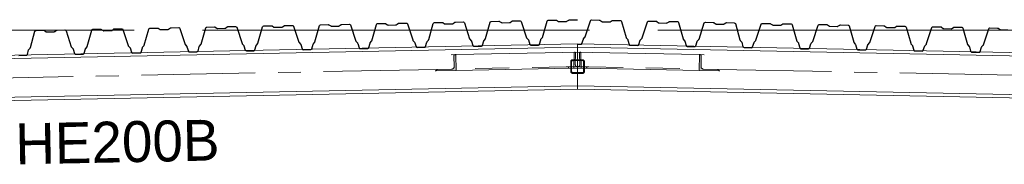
# Model space of a CAD drawing. Header units: millimetres. Extents: x 4517 to 474157, y -4632 to 9900.
# Tile 15 of 114: x 145332 to 149657, y 2810 to 3446. Entities that reach past the tile are written whole.
import ezdxf

# ---------------------------------------------------------------- set-up
doc = ezdxf.new("R2010")
doc.units = ezdxf.units.MM
for name, pattern in [('WSP_hartlijn', [800, 500, -100, 100, -100]), ('WSP_hhidden', [250, 150, -100]), ('WSP_stramienlijn', [2000, 1700, -150, 0, -150])]:
    doc.linetypes.add(name, pattern=pattern)
for name, color, linetype, lineweight in [('00_algemeen - hartlijn', 7, 'WSP_hartlijn', 13), ('07_stramien - levels', 7, 'Continuous', 13), ('23_vloeren -cut-', 3, 'Continuous', 25), ('28_hoofddraagconstructies - kolommen en liggers', 1, 'Continuous', 13), ('28_hoofddraagconstructies - kolommen en liggers - staal', 1, 'Continuous', 13), ('28_hoofddraagconstructies - kolommen en liggers - staal -cut-', 2, 'Continuous', 13), ('28_hoofddraagconstructies - tags', 7, 'Continuous', 18)]:
    doc.layers.add(name, color=color, linetype=linetype, lineweight=lineweight)
doc.styles.add('Revittext_1', font='txt', dxfattribs={"height": 180})

# ---------------------------------------------------------------- blocks, each defined once
blk = doc.blocks.new('28_WSP_SF_staal - RHS v18-0 - SHSC 60x60x4 - S275-1328984-as C')
at = {"layer": '28_hoofddraagconstructies - kolommen en liggers', "linetype": 'WSP_hhidden'}
h = blk.add_hatch(color=256, dxfattribs=at)
h.paths.add_polyline_path([(44622, 3209.9), (44627.7, 3212.3), (44630, 3219), (44630, 3261.9), (44627.7, 3267.6), (44622, 3269.9), (44578, 3269.9), (44572.3, 3267.6), (44570, 3261.9), (44570, 3217.9), (44572.3, 3212.3), (44578, 3209.9)])
h.paths.add_polyline_path([(44622, 3213.9), (44578, 3213.9), (44575.2, 3215.1), (44574, 3219), (44574, 3261.9), (44575.2, 3264.8), (44578, 3265.9), (44622, 3265.9), (44624.8, 3264.8), (44626, 3261.9), (44626, 3217.9), (44624.8, 3215.1)])
at = {"layer": '28_hoofddraagconstructies - kolommen en liggers - staal -cut-'}
for p, q in [((44570, 3261.9), (44570, 3217.9)), ((44574, 3217.9), (44574, 3261.9)), ((44622, 3269.9), (44578, 3269.9)), ((44578, 3265.9), (44622, 3265.9)), ((44626, 3261.9), (44626, 3217.9)), ((44630, 3217.9), (44630, 3261.9)), ((44622, 3213.9), (44578, 3213.9)), ((44578, 3209.9), (44622, 3209.9))]:
    blk.add_line(p, q, dxfattribs=at)
for centre, radius, start, end in [((44578, 3261.9), 8, 90, 180), ((44578, 3261.9), 4, 90, 180), ((44622, 3261.9), 8, 0, 90), ((44622, 3261.9), 4, 0, 90), ((44578, 3217.9), 8, 180, 270), ((44578, 3217.9), 4, 180, 270), ((44622, 3217.9), 8, 270, 360), ((44622, 3217.9), 4, 270, 0)]:
    blk.add_arc(centre, radius, start, end, dxfattribs=at)
blk = doc.blocks.new('28_WSP_SF_staal - HE v21-0 - HE200B-1328603-as C')
at = {"layer": '00_algemeen - hartlijn'}
for p, q in [((44600, 3239.9), (44626, 3239.4)), ((44630, 3239.3), (44649.9, 3238.9)), ((45215.8, 3227.6), (48170, 3168.6)), ((48174, 3168.6), (48226, 3167.5)), ((48230, 3167.4), (50144.9, 3129.2))]:
    blk.add_line(p, q, dxfattribs=at)
at = {"layer": '28_hoofddraagconstructies - kolommen en liggers', "linetype": 'WSP_hhidden'}
for p, q in [((44626, 3239.4), (44630, 3239.3)), ((44649.9, 3238.9), (45153, 3228.9)), ((48170, 3168.6), (48174, 3168.6)), ((48226, 3167.5), (48230, 3167.4)), ((50201.2, 3128.1), (50470.4, 3122.7))]:
    blk.add_line(p, q, dxfattribs=at)
blk = doc.blocks.new('28_WSP_SF_staal - HE v21-0 - HE200B-1335506-as C')
at = {"layer": '00_algemeen - hartlijn'}
for p, q in [((43984.2, 3227.6), (41114.7, 3170.3)), ((44570, 3239.3), (44550.1, 3238.9)), ((44600, 3239.9), (44574, 3239.4))]:
    blk.add_line(p, q, dxfattribs=at)
at = {"layer": '28_hoofddraagconstructies - kolommen en liggers', "linetype": 'WSP_hhidden'}
for p, q in [((44550.1, 3238.9), (44047, 3228.9)), ((44574, 3239.4), (44570, 3239.3))]:
    blk.add_line(p, q, dxfattribs=at)
blk = doc.blocks.new('28_WSP_SF_staal - RHS v18-0 - SHSC 60x60x4 - S275-V36-as C')
at = {"layer": '28_hoofddraagconstructies - kolommen en liggers', "linetype": 'WSP_hhidden'}
for centre, radius, start, end in [((44578, 3261.9), 8, 91.3767, 178.6233), ((44578, 3261.9), 4, 92.7534, 177.2466), ((44622, 3261.9), 8, 1.3767, 88.6233), ((44622, 3261.9), 4, 2.7534, 87.2466), ((44578, 3217.9), 8, 181.3767, 268.6233), ((44578, 3217.9), 4, 182.7534, 267.2466), ((44622, 3217.9), 8, 271.3767, 358.6233), ((44622, 3217.9), 4, 272.7534, 357.2466)]:
    blk.add_arc(centre, radius, start, end, dxfattribs=at)
blk = doc.blocks.new('28_WSP_SF_staal - HFL v21-0 - Lequ 70x70x7-1325708-as C')
at = {"layer": '28_hoofddraagconstructies - kolommen en liggers', "linetype": 'WSP_hhidden'}
blk.add_hatch(color=256, dxfattribs=at).paths.add_polyline_path([(45220.7, 3220.5), (45220.8, 3223), (45215.3, 3227.6), (45148.7, 3229.9), (45144.9, 3232.4), (45142.8, 3236.1), (45142.5, 3238.1), (45143.5, 3287.6), (45138, 3292.2), (45134.9, 3292.3), (45133.5, 3222.3), (45200.5, 3220.9)])
for p, q in [((44584.1, 3233.2), (44585.5, 3303.2)), ((44584.1, 3233.2), (44599.3, 3232.9)), ((44626, 3232.4), (44630, 3232.3))]:
    blk.add_line(p, q, dxfattribs=at)
at = {"layer": '28_hoofddraagconstructies - kolommen en liggers - staal'}
for p, q in [((44585.5, 3303.2), (45134.9, 3292.3)), ((44600, 3232.9), (44626, 3232.4)), ((44630, 3232.3), (45133.5, 3222.3))]:
    blk.add_line(p, q, dxfattribs=at)
at = {"layer": '28_hoofddraagconstructies - kolommen en liggers - staal -cut-'}
for p, q in [((45134.9, 3292.3), (45133.5, 3222.3)), ((45138, 3292.2), (45134.9, 3292.3)), ((45142.5, 3238.1), (45143.5, 3287.6)), ((45133.5, 3222.3), (45220.7, 3220.5)), ((45215.3, 3227.6), (45153.6, 3228.9)), ((45220.7, 3220.5), (45220.8, 3223))]:
    blk.add_line(p, q, dxfattribs=at)
at = {"layer": '28_hoofddraagconstructies - kolommen en liggers - staal -cut-', "flags": 128}
for points in [[(45143.5, 3287.6), (45143.4, 3288.6), (45143, 3289.5), (45142.4, 3290.4), (45141.5, 3291.1), (45140.4, 3291.7), (45139.3, 3292.1), (45138, 3292.2)], [(45153.6, 3228.9), (45151.1, 3229.1), (45148.7, 3229.9), (45146.6, 3231), (45144.9, 3232.4), (45143.6, 3234.2), (45142.8, 3236.1), (45142.5, 3238.1)], [(45220.8, 3223), (45220.7, 3224), (45220.3, 3225), (45219.6, 3225.9), (45218.8, 3226.6), (45217.7, 3227.1), (45216.5, 3227.5), (45215.3, 3227.6)]]:
    blk.add_lwpolyline(points, dxfattribs=at)
blk = doc.blocks.new('28_WSP_SF_staal - HFL v21-0 - Lequ 70x70x7-1325709-as C')
at = {"layer": '28_hoofddraagconstructies - kolommen en liggers', "linetype": 'WSP_hhidden'}
for p, q in [((44590, 3249.1), (44591, 3298.6)), ((45155.6, 3291.8), (45138.6, 3292.2)), ((44598.8, 3240), (44597, 3240)), ((44640.1, 3232.1), (44640.1, 3234.6)), ((45225.2, 3220.4), (45220.8, 3220.5))]:
    blk.add_line(p, q, dxfattribs=at)
for centre, major_axis, start_param, end_param in [((44587.4, 3298.7), (0.09, 4.5), 4.712389, 6.232608), ((44597.2, 3249), (0.18, 9), 1.570796, 3.141593), ((44636.5, 3234.7), (0.09, 4.5), 4.712389, 6.198483)]:
    blk.add_ellipse(centre, major_axis=major_axis, ratio=0.799943, start_param=start_param, end_param=end_param, dxfattribs=at)
blk = doc.blocks.new('28_WSP_SF_staal - HFL v21-0 - Lequ 70x70x7-1325704-as C')
at = {"layer": '28_hoofddraagconstructies - kolommen en liggers', "linetype": 'WSP_hhidden'}
blk.add_hatch(color=256, dxfattribs=at).paths.add_polyline_path([(43979.3, 3220.5), (44066.5, 3222.3), (44065.1, 3292.3), (44062, 3292.2), (44056.5, 3287.6), (44056.4, 3234.2), (44053.4, 3231), (44048.9, 3229.1), (44046.4, 3228.9), (43984.7, 3227.6), (43979.2, 3223)])
for p, q in [((44614.5, 3303.2), (44615.9, 3233.2)), ((44570, 3232.3), (44574, 3232.4)), ((44600.7, 3232.9), (44615.9, 3233.2))]:
    blk.add_line(p, q, dxfattribs=at)
at = {"layer": '28_hoofddraagconstructies - kolommen en liggers - staal'}
for p, q in [((44065.1, 3292.3), (44614.5, 3303.2)), ((44066.5, 3222.3), (44570, 3232.3)), ((44574, 3232.4), (44600, 3232.9))]:
    blk.add_line(p, q, dxfattribs=at)
at = {"layer": '28_hoofddraagconstructies - kolommen en liggers - staal -cut-'}
for p, q in [((44056.5, 3287.6), (44057.5, 3238.1)), ((44065.1, 3292.3), (44062, 3292.2)), ((44066.5, 3222.3), (44065.1, 3292.3)), ((43979.2, 3223), (43979.3, 3220.5)), ((43979.3, 3220.5), (44066.5, 3222.3)), ((44046.4, 3228.9), (43984.7, 3227.6))]:
    blk.add_line(p, q, dxfattribs=at)
at = {"layer": '28_hoofddraagconstructies - kolommen en liggers - staal -cut-', "flags": 128}
for points in [[(44062, 3292.2), (44060.7, 3292.1), (44059.6, 3291.7), (44058.5, 3291.1), (44057.6, 3290.4), (44057, 3289.5), (44056.6, 3288.6), (44056.5, 3287.6)], [(43984.7, 3227.6), (43983.5, 3227.5), (43982.3, 3227.1), (43981.2, 3226.6), (43980.4, 3225.9), (43979.7, 3225), (43979.3, 3224), (43979.2, 3223)], [(44057.5, 3238.1), (44057.2, 3236.1), (44056.4, 3234.2), (44055.1, 3232.4), (44053.4, 3231), (44051.3, 3229.9), (44048.9, 3229.1), (44046.4, 3228.9)]]:
    blk.add_lwpolyline(points, dxfattribs=at)
blk = doc.blocks.new('28_WSP_SF_staal - HFL v21-0 - Lequ 70x70x7-1325705-as C')
at = {"layer": '28_hoofddraagconstructies - kolommen en liggers', "linetype": 'WSP_hhidden'}
for p, q in [((44061.4, 3292.2), (44044.4, 3291.8)), ((44609, 3298.6), (44610, 3249.1)), ((43979.2, 3220.5), (43974.8, 3220.4)), ((44559.9, 3234.6), (44559.9, 3232.1)), ((44603, 3240), (44601.2, 3240))]:
    blk.add_line(p, q, dxfattribs=at)
for centre, major_axis, start_param, end_param in [((44612.6, 3298.7), (-0.09, 4.5), 0.050578, 1.570796), ((44602.8, 3249), (-0.18, 9), 3.141593, 4.712389), ((44563.5, 3234.7), (-0.09, 4.5), 0.084702, 1.570796)]:
    blk.add_ellipse(centre, major_axis=major_axis, ratio=0.799943, start_param=start_param, end_param=end_param, dxfattribs=at)

msp = doc.modelspace()

# ---------------------------------------------------------------- linework, layer by layer
at = {"layer": '07_stramien - levels', "linetype": 'WSP_stramienlijn'}
msp.add_line((106132.2, 3400), (158398.7, 3400), dxfattribs=at)
at = {"layer": '23_vloeren -cut-'}
for p, q in [((146398.7, 3414.9), (146400.5, 3417.5)), ((146400.5, 3417.5), (146403.5, 3418.6)), ((146403.5, 3418.6), (146437.3, 3419.2)), ((146437.3, 3419.2), (146438.7, 3419.1)), ((146438.7, 3419.1), (146440.1, 3418.5)), ((146440.1, 3418.5), (146448.1, 3413.3)), ((146485.7, 3414.1), (146493.6, 3419.5)), ((146493.6, 3419.5), (146494.9, 3420.2)), ((146494.9, 3420.2), (146496.4, 3420.4)), ((146496.4, 3420.4), (146530.2, 3421.1)), ((146530.2, 3421.1), (146533.2, 3420.2)), ((146533.2, 3420.2), (146535, 3417.7)), ((146535, 3417.7), (146558.3, 3346.9)), ((146628.3, 3348.3), (146648.7, 3419.9)), ((146648.7, 3419.9), (146650.4, 3422.5)), ((146650.4, 3422.5), (146653.4, 3423.6)), ((146653.4, 3423.6), (146687.2, 3424.2)), ((146687.2, 3424.2), (146688.7, 3424.1)), ((146688.7, 3424.1), (146690, 3423.5)), ((146690, 3423.5), (146698.1, 3418.3)), ((146698.1, 3418.3), (146699.4, 3417.7)), ((146699.4, 3417.7), (146700.9, 3417.5)), ((146700.9, 3417.5), (146732.9, 3418.2)), ((146732.9, 3418.2), (146734.4, 3418.4)), ((146734.4, 3418.4), (146735.7, 3419.1)), ((146735.7, 3419.1), (146743.5, 3424.5)), ((146743.5, 3424.5), (146744.9, 3425.2)), ((146744.9, 3425.2), (146746.3, 3425.4)), ((146746.3, 3425.4), (146780.1, 3426.1)), ((146780.1, 3426.1), (146783.1, 3425.2)), ((146783.1, 3425.2), (146785, 3422.7)), ((146785, 3422.7), (146808.2, 3351.9)), ((146878.3, 3353.3), (146898.6, 3424.9)), ((146898.6, 3424.9), (146900.4, 3427.5)), ((146900.4, 3427.5), (146903.4, 3428.6)), ((146903.4, 3428.6), (146937.2, 3429.2)), ((146937.2, 3429.2), (146938.6, 3429)), ((146938.6, 3429), (146940, 3428.5)), ((146940, 3428.5), (146948, 3423.3)), ((146948, 3423.3), (146949.4, 3422.7)), ((146949.4, 3422.7), (146950.8, 3422.5)), ((146950.8, 3422.5), (146982.9, 3423.2)), ((146982.9, 3423.2), (146984.3, 3423.4)), ((146984.3, 3423.4), (146985.6, 3424.1)), ((146985.6, 3424.1), (146993.5, 3429.5)), ((146993.5, 3429.5), (146994.8, 3430.2)), ((146994.8, 3430.2), (146996.3, 3430.4)), ((146996.3, 3430.4), (147030.1, 3431.1)), ((147030.1, 3431.1), (147033.1, 3430.2)), ((147033.1, 3430.2), (147034.9, 3427.7)), ((147034.9, 3427.7), (147058.2, 3356.9)), ((147128.2, 3358.3), (147148.6, 3429.9)), ((147148.6, 3429.9), (147150.3, 3432.5)), ((147150.3, 3432.5), (147153.3, 3433.6)), ((147153.3, 3433.6), (147187.1, 3434.2)), ((147187.1, 3434.2), (147188.6, 3434)), ((147188.6, 3434), (147189.9, 3433.5)), ((147189.9, 3433.5), (147198, 3428.3)), ((147198, 3428.3), (147199.3, 3427.7)), ((147199.3, 3427.7), (147200.8, 3427.5)), ((147200.8, 3427.5), (147232.8, 3428.2)), ((147232.8, 3428.2), (147234.3, 3428.4)), ((147234.3, 3428.4), (147235.6, 3429.1)), ((147235.6, 3429.1), (147243.4, 3434.5)), ((147243.4, 3434.5), (147244.8, 3435.2)), ((147244.8, 3435.2), (147246.2, 3435.4)), ((147246.2, 3435.4), (147280, 3436.1)), ((147280, 3436.1), (147283, 3435.2)), ((147283, 3435.2), (147284.9, 3432.7)), ((147284.9, 3432.7), (147308.1, 3361.9)), ((147378.2, 3363.3), (147398.5, 3434.9)), ((147398.5, 3434.9), (147400.3, 3437.5)), ((147400.3, 3437.5), (147403.3, 3438.6)), ((147403.3, 3438.6), (147437.1, 3439.2)), ((147437.1, 3439.2), (147438.5, 3439)), ((147438.5, 3439), (147439.9, 3438.4)), ((147439.9, 3438.4), (147447.9, 3433.3)), ((147447.9, 3433.3), (147449.3, 3432.7)), ((147449.3, 3432.7), (147450.7, 3432.5)), ((147450.7, 3432.5), (147482.8, 3433.2)), ((147482.8, 3433.2), (147484.2, 3433.4)), ((147484.2, 3433.4), (147485.5, 3434.1)), ((147485.5, 3434.1), (147493.4, 3439.5)), ((147493.4, 3439.5), (147494.7, 3440.2)), ((147494.7, 3440.2), (147496.2, 3440.4)), ((147496.2, 3440.4), (147530, 3441.1)), ((147530, 3441.1), (147533, 3440.2)), ((147533, 3440.2), (147534.8, 3437.7)), ((147534.8, 3437.7), (147558.1, 3366.9)), ((147628.1, 3368.3), (147648.5, 3439.9)), ((147648.5, 3439.9), (147650.2, 3442.5)), ((147650.2, 3442.5), (147653.2, 3443.6)), ((147653.2, 3443.6), (147687, 3444.2)), ((147687, 3444.2), (147688.5, 3444)), ((147688.5, 3444), (147689.8, 3443.4)), ((147689.8, 3443.4), (147697.9, 3438.3)), ((147697.9, 3438.3), (147699.2, 3437.7)), ((147699.2, 3437.7), (147700.7, 3437.5)), ((147700.7, 3437.5), (147732.7, 3438.2)), ((147732.7, 3438.2), (147734.2, 3438.4)), ((147734.2, 3438.4), (147735.5, 3439.1)), ((147735.5, 3439.1), (147743.4, 3444.5)), ((147743.4, 3444.5), (147744.7, 3445.2)), ((147744.7, 3445.2), (147746.1, 3445.4)), ((147746.1, 3445.4), (147779.9, 3446.1)), ((147779.9, 3446.1), (147782.3, 3445.4)), ((147815.8, 3370.7), (147839.1, 3441.5)), ((147839.1, 3441.5), (147840.9, 3444)), ((147840.9, 3444), (147843.9, 3444.9)), ((147843.9, 3444.9), (147877.7, 3444.2)), ((147877.7, 3444.2), (147879.2, 3444)), ((147879.2, 3444), (147880.5, 3443.3)), ((147880.5, 3443.3), (147888.4, 3437.9)), ((147888.4, 3437.9), (147889.7, 3437.2)), ((147889.7, 3437.2), (147891.1, 3437)), ((147891.1, 3437), (147923.2, 3436.3)), ((147923.2, 3436.3), (147924.6, 3436.5)), ((147924.6, 3436.5), (147925.9, 3437.1)), ((147925.9, 3437.1), (147934, 3442.3)), ((147934, 3442.3), (147935.4, 3442.9)), ((147935.4, 3442.9), (147936.8, 3443)), ((147936.8, 3443), (147970.6, 3442.4)), ((147970.6, 3442.4), (147973.6, 3441.3)), ((147973.6, 3441.3), (147975.4, 3438.7)), ((147975.4, 3438.7), (147995.7, 3367.1)), ((148065.8, 3365.7), (148089, 3436.5)), ((148089, 3436.5), (148090.9, 3439)), ((148090.9, 3439), (148093.9, 3439.9)), ((148093.9, 3439.9), (148127.7, 3439.2)), ((148127.7, 3439.2), (148129.1, 3439)), ((148129.1, 3439), (148130.4, 3438.3)), ((148130.4, 3438.3), (148138.3, 3432.9)), ((148138.3, 3432.9), (148139.6, 3432.2)), ((148139.6, 3432.2), (148141.1, 3432)), ((148141.1, 3432), (148173.1, 3431.3)), ((148173.1, 3431.3), (148174.6, 3431.5)), ((148174.6, 3431.5), (148175.9, 3432.1)), ((148175.9, 3432.1), (148184, 3437.3)), ((148184, 3437.3), (148185.3, 3437.9)), ((148185.3, 3437.9), (148186.8, 3438)), ((148186.8, 3438), (148220.6, 3437.4)), ((148220.6, 3437.4), (148223.5, 3436.3)), ((148223.5, 3436.3), (148225.3, 3433.7)), ((148225.3, 3433.7), (148245.7, 3362.1)), ((148315.7, 3360.7), (148339, 3431.5)), ((148339, 3431.5), (148340.8, 3434)), ((148340.8, 3434), (148343.8, 3434.9)), ((148343.8, 3434.9), (148377.6, 3434.2)), ((148377.6, 3434.2), (148379.1, 3434)), ((148379.1, 3434), (148380.4, 3433.3)), ((148380.4, 3433.3), (148388.3, 3427.9)), ((148388.3, 3427.9), (148389.6, 3427.2)), ((148389.6, 3427.2), (148391, 3427)), ((148391, 3427), (148423.1, 3426.3)), ((148423.1, 3426.3), (148424.5, 3426.5)), ((148424.5, 3426.5), (148425.8, 3427.1)), ((148425.8, 3427.1), (148433.9, 3432.3)), ((148433.9, 3432.3), (148435.3, 3432.9)), ((148435.3, 3432.9), (148436.7, 3433)), ((148436.7, 3433), (148470.5, 3432.4)), ((148470.5, 3432.4), (148473.5, 3431.3)), ((148473.5, 3431.3), (148475.3, 3428.7)), ((148475.3, 3428.7), (148495.6, 3357.1)), ((148565.7, 3355.7), (148588.9, 3426.5)), ((148588.9, 3426.5), (148590.8, 3429)), ((148590.8, 3429), (148593.8, 3429.9)), ((148593.8, 3429.9), (148627.6, 3429.2)), ((148627.6, 3429.2), (148629, 3429)), ((148629, 3429), (148630.3, 3428.3)), ((148630.3, 3428.3), (148638.2, 3422.9)), ((148638.2, 3422.9), (148639.5, 3422.2)), ((148639.5, 3422.2), (148641, 3422)), ((148641, 3422), (148673, 3421.3)), ((148673, 3421.3), (148674.5, 3421.5)), ((148674.5, 3421.5), (148675.8, 3422.1)), ((148675.8, 3422.1), (148683.9, 3427.3)), ((148683.9, 3427.3), (148685.2, 3427.9)), ((148685.2, 3427.9), (148686.7, 3428)), ((148686.7, 3428), (148720.5, 3427.4)), ((148720.5, 3427.4), (148723.4, 3426.3)), ((148723.4, 3426.3), (148725.2, 3423.7)), ((148725.2, 3423.7), (148745.6, 3352.1)), ((148815.6, 3350.7), (148838.9, 3421.5)), ((148838.9, 3421.5), (148840.7, 3424)), ((148840.7, 3424), (148843.7, 3424.9)), ((148843.7, 3424.9), (148877.5, 3424.2)), ((148877.5, 3424.2), (148879, 3424)), ((148879, 3424), (148880.3, 3423.3)), ((148880.3, 3423.3), (148888.2, 3417.9)), ((148888.2, 3417.9), (148889.5, 3417.2)), ((148889.5, 3417.2), (148890.9, 3417)), ((148890.9, 3417), (148923, 3416.3)), ((148924.4, 3416.5), (148925.7, 3417.1)), ((148925.7, 3417.1), (148933.8, 3422.3)), ((148933.8, 3422.3), (148935.2, 3422.9)), ((148935.2, 3422.9), (148936.6, 3423.1)), ((148936.6, 3423.1), (148970.4, 3422.4)), ((148970.4, 3422.4), (148973.4, 3421.3)), ((148973.4, 3421.3), (148975.2, 3418.7)), ((148975.2, 3418.7), (148995.5, 3347.1)), ((149088.8, 3416.5), (149090.7, 3419)), ((149090.7, 3419), (149093.7, 3419.9)), ((149093.7, 3419.9), (149127.5, 3419.2)), ((149127.5, 3419.2), (149128.9, 3419)), ((149128.9, 3419), (149130.2, 3418.3)), ((149130.2, 3418.3), (149138.1, 3412.9)), ((149175.7, 3412.1), (149183.8, 3417.3)), ((149183.8, 3417.3), (149185.1, 3417.9)), ((149185.1, 3417.9), (149186.6, 3418.1)), ((149186.6, 3418.1), (149220.4, 3417.4)), ((149220.4, 3417.4), (149223.3, 3416.3)), ((145378.6, 3323.3), (145398.9, 3394.9)), ((145398.9, 3394.9), (145400.7, 3397.5)), ((145400.7, 3397.5), (145403.7, 3398.6)), ((145403.7, 3398.6), (145437.5, 3399.2)), ((145437.5, 3399.2), (145438.9, 3399.1)), ((145438.9, 3399.1), (145440.3, 3398.5)), ((145440.3, 3398.5), (145448.3, 3393.3)), ((145448.3, 3393.3), (145449.7, 3392.7)), ((145449.7, 3392.7), (145451.1, 3392.5)), ((145451.1, 3392.5), (145483.2, 3393.2)), ((145483.2, 3393.2), (145484.6, 3393.4)), ((145484.6, 3393.4), (145485.9, 3394.1)), ((145485.9, 3394.1), (145493.8, 3399.5)), ((145493.8, 3399.5), (145495.1, 3400.2)), ((145495.1, 3400.2), (145496.6, 3400.4)), ((145496.6, 3400.4), (145530.4, 3401.1)), ((145530.4, 3401.1), (145533.4, 3400.2)), ((145533.4, 3400.2), (145535.2, 3397.7)), ((145535.2, 3397.7), (145558.5, 3326.9)), ((145628.5, 3328.3), (145648.9, 3399.9)), ((145648.9, 3399.9), (145650.6, 3402.5)), ((145650.6, 3402.5), (145653.6, 3403.6)), ((145653.6, 3403.6), (145687.4, 3404.2)), ((145687.4, 3404.2), (145688.9, 3404.1)), ((145688.9, 3404.1), (145690.2, 3403.5)), ((145690.2, 3403.5), (145698.3, 3398.3)), ((145698.3, 3398.3), (145699.6, 3397.7)), ((145699.6, 3397.7), (145701.1, 3397.5)), ((145701.1, 3397.5), (145733.1, 3398.2)), ((145733.1, 3398.2), (145734.6, 3398.4)), ((145734.6, 3398.4), (145735.9, 3399.1)), ((145735.9, 3399.1), (145743.7, 3404.5)), ((145743.7, 3404.5), (145745.1, 3405.2)), ((145745.1, 3405.2), (145746.5, 3405.4)), ((145746.5, 3405.4), (145780.3, 3406.1)), ((145780.3, 3406.1), (145783.3, 3405.2)), ((145783.3, 3405.2), (145785.2, 3402.7)), ((145785.2, 3402.7), (145808.4, 3331.9)), ((145878.5, 3333.3), (145898.8, 3404.9)), ((145898.8, 3404.9), (145900.6, 3407.5)), ((145900.6, 3407.5), (145903.6, 3408.6)), ((145903.6, 3408.6), (145937.4, 3409.2)), ((145937.4, 3409.2), (145938.8, 3409.1)), ((145938.8, 3409.1), (145940.2, 3408.5)), ((145940.2, 3408.5), (145948.2, 3403.3)), ((145948.2, 3403.3), (145949.6, 3402.7)), ((145949.6, 3402.7), (145951, 3402.5)), ((145951, 3402.5), (145983.1, 3403.2)), ((145983.1, 3403.2), (145984.5, 3403.4)), ((145984.5, 3403.4), (145985.8, 3404.1)), ((145985.8, 3404.1), (145993.7, 3409.5)), ((145993.7, 3409.5), (145995, 3410.2)), ((145995, 3410.2), (145996.5, 3410.4)), ((145996.5, 3410.4), (146030.3, 3411.1)), ((146030.3, 3411.1), (146033.3, 3410.2)), ((146033.3, 3410.2), (146035.1, 3407.7)), ((146035.1, 3407.7), (146058.4, 3336.9)), ((146128.4, 3338.3), (146148.8, 3409.9)), ((146148.8, 3409.9), (146150.5, 3412.5)), ((146150.5, 3412.5), (146153.5, 3413.6)), ((146153.5, 3413.6), (146187.3, 3414.2)), ((146187.3, 3414.2), (146188.8, 3414.1)), ((146188.8, 3414.1), (146190.1, 3413.5)), ((146190.1, 3413.5), (146198.2, 3408.3)), ((146198.2, 3408.3), (146199.5, 3407.7)), ((146199.5, 3407.7), (146201, 3407.5)), ((146201, 3407.5), (146233, 3408.2)), ((146233, 3408.2), (146234.5, 3408.4)), ((146234.5, 3408.4), (146235.8, 3409.1)), ((146235.8, 3409.1), (146243.6, 3414.5)), ((146243.6, 3414.5), (146245, 3415.2)), ((146245, 3415.2), (146246.4, 3415.4)), ((146246.4, 3415.4), (146280.2, 3416.1)), ((146280.2, 3416.1), (146283.2, 3415.2)), ((146283.2, 3415.2), (146285.1, 3412.7)), ((146285.1, 3412.7), (146308.3, 3341.9)), ((146378.4, 3343.3), (146398.7, 3414.9)), ((146448.1, 3413.3), (146449.5, 3412.7)), ((146449.5, 3412.7), (146450.9, 3412.5)), ((146450.9, 3412.5), (146483, 3413.2)), ((146483, 3413.2), (146484.4, 3413.4)), ((146484.4, 3413.4), (146485.7, 3414.1)), ((148923, 3416.3), (148924.4, 3416.5)), ((149065.6, 3345.7), (149088.8, 3416.5)), ((149138.1, 3412.9), (149139.4, 3412.2)), ((149139.4, 3412.2), (149140.9, 3412)), ((149140.9, 3412), (149172.9, 3411.3)), ((149172.9, 3411.3), (149174.4, 3411.5)), ((149174.4, 3411.5), (149175.7, 3412.1)), ((149223.3, 3416.3), (149225.1, 3413.7)), ((149225.1, 3413.7), (149245.5, 3342.1)), ((149315.5, 3340.7), (149338.8, 3411.5)), ((149338.8, 3411.5), (149340.6, 3414)), ((149340.6, 3414), (149343.6, 3414.9)), ((149343.6, 3414.9), (149377.4, 3414.2)), ((149377.4, 3414.2), (149378.9, 3414)), ((149378.9, 3414), (149380.2, 3413.3)), ((149380.2, 3413.3), (149388.1, 3407.9)), ((149388.1, 3407.9), (149389.4, 3407.2)), ((149389.4, 3407.2), (149390.8, 3407)), ((149390.8, 3407), (149422.9, 3406.3)), ((149422.9, 3406.3), (149424.3, 3406.5)), ((149424.3, 3406.5), (149425.6, 3407.1)), ((149425.6, 3407.1), (149433.7, 3412.3)), ((149433.7, 3412.3), (149435.1, 3412.9)), ((149435.1, 3412.9), (149436.5, 3413.1)), ((149436.5, 3413.1), (149470.3, 3412.4)), ((149470.3, 3412.4), (149473.3, 3411.3)), ((149473.3, 3411.3), (149475.1, 3408.7)), ((149475.1, 3408.7), (149495.4, 3337.1)), ((149565.5, 3335.7), (149588.7, 3406.5)), ((149588.7, 3406.5), (149590.6, 3409)), ((149590.6, 3409), (149593.6, 3409.9)), ((149593.6, 3409.9), (149627.4, 3409.2)), ((149627.4, 3409.2), (149628.8, 3409)), ((149628.8, 3409), (149630.1, 3408.3)), ((149630.1, 3408.3), (149638, 3402.9)), ((149638, 3402.9), (149639.3, 3402.2)), ((149639.3, 3402.2), (149640.8, 3402)), ((149640.8, 3402), (149672.8, 3401.3)), ((145808.4, 3331.9), (145808.8, 3330.9)), ((145808.8, 3330.9), (145809.5, 3330)), ((145871.7, 3324.7), (145877.5, 3331.4)), ((145877.5, 3331.4), (145878.1, 3332.3)), ((145878.1, 3332.3), (145878.5, 3333.3)), ((146058.4, 3336.9), (146058.8, 3335.9)), ((146058.8, 3335.9), (146059.4, 3335)), ((146059.4, 3335), (146065.4, 3328.6)), ((146121.7, 3329.7), (146127.4, 3336.4)), ((146127.4, 3336.4), (146128, 3337.3)), ((146128, 3337.3), (146128.4, 3338.3)), ((146308.3, 3341.9), (146308.7, 3340.9)), ((146308.7, 3340.9), (146309.4, 3340)), ((146309.4, 3340), (146315.4, 3333.6)), ((146315.4, 3333.6), (146316, 3332.7)), ((146316, 3332.7), (146316.5, 3331.7)), ((146316.5, 3331.7), (146322.8, 3312.5)), ((146365.1, 3313.3), (146370.6, 3332.8)), ((146370.6, 3332.8), (146371, 3333.8)), ((146371, 3333.8), (146371.6, 3334.7)), ((146371.6, 3334.7), (146377.4, 3341.4)), ((146377.4, 3341.4), (146378, 3342.3)), ((146378, 3342.3), (146378.4, 3343.3)), ((146558.3, 3346.9), (146558.7, 3345.9)), ((146558.7, 3345.9), (146559.3, 3345)), ((146559.3, 3345), (146565.3, 3338.6)), ((146565.3, 3338.6), (146566, 3337.7)), ((146566, 3337.7), (146566.4, 3336.7)), ((146566.4, 3336.7), (146572.8, 3317.5)), ((146615, 3318.3), (146620.6, 3337.8)), ((146620.6, 3337.8), (146621, 3338.8)), ((146621, 3338.8), (146621.6, 3339.7)), ((146621.6, 3339.7), (146627.3, 3346.4)), ((146627.3, 3346.4), (146627.9, 3347.3)), ((146627.9, 3347.3), (146628.3, 3348.3)), ((146808.2, 3351.9), (146808.6, 3350.9)), ((146808.6, 3350.9), (146809.3, 3350)), ((146809.3, 3350), (146815.3, 3343.6)), ((146815.3, 3343.6), (146815.9, 3342.7)), ((146815.9, 3342.7), (146816.4, 3341.7)), ((146816.4, 3341.7), (146822.7, 3322.5)), ((146865, 3323.3), (146870.5, 3342.8)), ((146870.5, 3342.8), (146870.9, 3343.8)), ((146870.9, 3343.8), (146871.5, 3344.7)), ((146871.5, 3344.7), (146877.3, 3351.4)), ((146877.3, 3351.4), (146877.9, 3352.3)), ((146877.9, 3352.3), (146878.3, 3353.3)), ((147058.2, 3356.9), (147058.6, 3355.9)), ((147058.6, 3355.9), (147059.2, 3355)), ((147059.2, 3355), (147065.2, 3348.6)), ((147065.2, 3348.6), (147065.9, 3347.7)), ((147065.9, 3347.7), (147066.3, 3346.7)), ((147066.3, 3346.7), (147072.7, 3327.5)), ((147114.9, 3328.3), (147120.5, 3347.8)), ((147120.5, 3347.8), (147120.9, 3348.8)), ((147120.9, 3348.8), (147121.5, 3349.7)), ((147121.5, 3349.7), (147127.2, 3356.4)), ((147127.2, 3356.4), (147127.8, 3357.3)), ((147127.8, 3357.3), (147128.2, 3358.3)), ((147308.1, 3361.9), (147308.5, 3360.9)), ((147308.5, 3360.9), (147309.2, 3360)), ((147309.2, 3360), (147315.2, 3353.6)), ((147315.2, 3353.6), (147315.8, 3352.7)), ((147315.8, 3352.7), (147316.3, 3351.7)), ((147316.3, 3351.7), (147322.6, 3332.5)), ((147322.6, 3332.5), (147324.5, 3329.9)), ((147360.2, 3329.7), (147363.1, 3330.7)), ((147363.1, 3330.7), (147364.9, 3333.3)), ((147364.9, 3333.3), (147370.4, 3352.8)), ((147370.4, 3352.8), (147370.8, 3353.8)), ((147370.8, 3353.8), (147371.4, 3354.7)), ((147371.4, 3354.7), (147377.2, 3361.4)), ((147377.2, 3361.4), (147377.8, 3362.3)), ((147377.8, 3362.3), (147378.2, 3363.3)), ((147558.1, 3366.9), (147558.5, 3365.9)), ((147558.5, 3365.9), (147559.1, 3365)), ((147559.1, 3365), (147565.1, 3358.6)), ((147565.1, 3358.6), (147565.8, 3357.7)), ((147565.8, 3357.7), (147566.2, 3356.7)), ((147566.2, 3356.7), (147572.6, 3337.5)), ((147572.6, 3337.5), (147574.4, 3334.9)), ((147574.4, 3334.9), (147577.4, 3334)), ((147577.4, 3334), (147610.1, 3334.7)), ((147610.1, 3334.7), (147613.1, 3335.7)), ((147613.1, 3335.7), (147614.8, 3338.3)), ((147614.8, 3338.3), (147620.4, 3357.8)), ((147620.4, 3357.8), (147620.8, 3358.8)), ((147620.8, 3358.8), (147621.4, 3359.7)), ((147621.4, 3359.7), (147627.1, 3366.4)), ((147627.1, 3366.4), (147627.7, 3367.3)), ((147627.7, 3367.3), (147628.1, 3368.3)), ((147782.3, 3338.1), (147796.5, 3337.8)), ((147796.5, 3337.8), (147799.5, 3338.8)), ((147799.5, 3338.8), (147801.3, 3341.3)), ((147801.3, 3341.3), (147807.7, 3360.5)), ((147807.7, 3360.5), (147808.1, 3361.5)), ((147808.1, 3361.5), (147808.8, 3362.4)), ((147808.8, 3362.4), (147814.7, 3368.8)), ((147814.7, 3368.8), (147815.4, 3369.7)), ((147815.4, 3369.7), (147815.8, 3370.7)), ((147995.7, 3367.1), (147996.1, 3366.1)), ((147996.1, 3366.1), (147996.7, 3365.2)), ((147996.7, 3365.2), (148002.5, 3358.5)), ((148002.5, 3358.5), (148003.1, 3357.6)), ((148003.1, 3357.6), (148003.5, 3356.6)), ((148003.5, 3356.6), (148009, 3337.1)), ((148009, 3337.1), (148010.8, 3334.5)), ((148010.8, 3334.5), (148013.7, 3333.5)), ((148013.7, 3333.5), (148046.4, 3332.8)), ((148046.4, 3332.8), (148049.4, 3333.8)), ((148049.4, 3333.8), (148051.3, 3336.3)), ((148051.3, 3336.3), (148057.6, 3355.5)), ((148057.6, 3355.5), (148058.1, 3356.5)), ((148058.1, 3356.5), (148058.7, 3357.4)), ((148058.7, 3357.4), (148064.7, 3363.8)), ((148064.7, 3363.8), (148065.3, 3364.7)), ((148065.3, 3364.7), (148065.8, 3365.7)), ((148245.7, 3362.1), (148246.1, 3361.1)), ((148246.1, 3361.1), (148246.7, 3360.2)), ((148246.7, 3360.2), (148252.4, 3353.5)), ((148252.4, 3353.5), (148253, 3352.6)), ((148253, 3352.6), (148253.4, 3351.6)), ((148253.4, 3351.6), (148259, 3332.1)), ((148259, 3332.1), (148260.7, 3329.5)), ((148299.4, 3328.8), (148301.2, 3331.3)), ((148301.2, 3331.3), (148307.6, 3350.5)), ((148307.6, 3350.5), (148308, 3351.5)), ((148308, 3351.5), (148308.7, 3352.4)), ((148308.7, 3352.4), (148314.6, 3358.8)), ((148314.6, 3358.8), (148315.3, 3359.7)), ((148315.3, 3359.7), (148315.7, 3360.7)), ((148495.6, 3357.1), (148496, 3356.1)), ((148496, 3356.1), (148496.6, 3355.2)), ((148496.6, 3355.2), (148502.4, 3348.5)), ((148502.4, 3348.5), (148503, 3347.6)), ((148503, 3347.6), (148503.4, 3346.6)), ((148503.4, 3346.6), (148508.9, 3327.1)), ((148551.2, 3326.3), (148557.5, 3345.5)), ((148557.5, 3345.5), (148558, 3346.5)), ((148558, 3346.5), (148558.6, 3347.4)), ((148558.6, 3347.4), (148564.6, 3353.8)), ((148564.6, 3353.8), (148565.2, 3354.7)), ((148565.2, 3354.7), (148565.7, 3355.7)), ((148745.6, 3352.1), (148746, 3351.1)), ((148746, 3351.1), (148746.6, 3350.2)), ((148746.6, 3350.2), (148752.3, 3343.5)), ((148752.3, 3343.5), (148752.9, 3342.6)), ((148752.9, 3342.6), (148753.3, 3341.6)), ((148753.3, 3341.6), (148758.9, 3322.1)), ((148801.1, 3321.3), (148807.5, 3340.5)), ((148807.5, 3340.5), (148807.9, 3341.5)), ((148807.9, 3341.5), (148808.6, 3342.4)), ((148808.6, 3342.4), (148814.5, 3348.8)), ((148814.5, 3348.8), (148815.2, 3349.7)), ((148815.2, 3349.7), (148815.6, 3350.7)), ((148995.5, 3347.1), (148995.9, 3346.1)), ((148995.9, 3346.1), (148996.5, 3345.2)), ((148996.5, 3345.2), (149002.3, 3338.5)), ((149002.3, 3338.5), (149002.9, 3337.6)), ((149002.9, 3337.6), (149003.3, 3336.6)), ((149003.3, 3336.6), (149008.8, 3317.1)), ((149051.1, 3316.3), (149057.4, 3335.5)), ((149057.4, 3335.5), (149057.9, 3336.5)), ((149057.9, 3336.5), (149058.5, 3337.4)), ((149058.5, 3337.4), (149064.5, 3343.8)), ((149064.5, 3343.8), (149065.1, 3344.7)), ((149065.1, 3344.7), (149065.6, 3345.7)), ((149245.5, 3342.1), (149245.9, 3341.1)), ((149245.9, 3341.1), (149246.5, 3340.2)), ((149246.5, 3340.2), (149252.2, 3333.5)), ((149252.2, 3333.5), (149252.8, 3332.6)), ((149252.8, 3332.6), (149253.2, 3331.6)), ((149253.2, 3331.6), (149258.8, 3312.1)), ((149301, 3311.3), (149307.4, 3330.5)), ((149307.4, 3330.5), (149307.8, 3331.5)), ((149307.8, 3331.5), (149308.5, 3332.4)), ((149308.5, 3332.4), (149314.4, 3338.8)), ((149314.4, 3338.8), (149315.1, 3339.7)), ((149315.1, 3339.7), (149315.5, 3340.7)), ((149495.4, 3337.1), (149495.8, 3336.1)), ((149495.8, 3336.1), (149496.4, 3335.2)), ((149496.4, 3335.2), (149502.2, 3328.5)), ((149558.4, 3327.4), (149564.4, 3333.8)), ((149564.4, 3333.8), (149565, 3334.7)), ((149565, 3334.7), (149565.5, 3335.7)), ((145327.9, 3289), (145360.6, 3289.7)), ((145360.6, 3289.7), (145363.5, 3290.7)), ((145363.5, 3290.7), (145365.3, 3293.3)), ((145365.3, 3293.3), (145370.8, 3312.8)), ((145370.8, 3312.8), (145371.2, 3313.8)), ((145371.2, 3313.8), (145371.8, 3314.7)), ((145371.8, 3314.7), (145377.6, 3321.4)), ((145377.6, 3321.4), (145378.2, 3322.3)), ((145378.2, 3322.3), (145378.6, 3323.3)), ((145558.5, 3326.9), (145558.9, 3325.9)), ((145558.9, 3325.9), (145559.5, 3325)), ((145559.5, 3325), (145565.5, 3318.6)), ((145565.5, 3318.6), (145566.2, 3317.7)), ((145566.2, 3317.7), (145566.6, 3316.7)), ((145566.6, 3316.7), (145573, 3297.5)), ((145573, 3297.5), (145574.8, 3294.9)), ((145574.8, 3294.9), (145577.8, 3294)), ((145577.8, 3294), (145610.5, 3294.7)), ((145610.5, 3294.7), (145613.5, 3295.7)), ((145613.5, 3295.7), (145615.2, 3298.3)), ((145615.2, 3298.3), (145620.8, 3317.8)), ((145620.8, 3317.8), (145621.2, 3318.8)), ((145621.2, 3318.8), (145621.8, 3319.7)), ((145621.8, 3319.7), (145627.5, 3326.4)), ((145627.5, 3326.4), (145628.1, 3327.3)), ((145628.1, 3327.3), (145628.5, 3328.3)), ((145809.5, 3330), (145815.5, 3323.6)), ((145815.5, 3323.6), (145816.1, 3322.7)), ((145816.1, 3322.7), (145816.6, 3321.7)), ((145816.6, 3321.7), (145822.9, 3302.5)), ((145822.9, 3302.5), (145824.8, 3299.9)), ((145824.8, 3299.9), (145827.8, 3299)), ((145827.8, 3299), (145860.5, 3299.7)), ((145860.5, 3299.7), (145863.4, 3300.7)), ((145863.4, 3300.7), (145865.2, 3303.3)), ((145865.2, 3303.3), (145870.7, 3322.8)), ((145870.7, 3322.8), (145871.1, 3323.8)), ((145871.1, 3323.8), (145871.7, 3324.7)), ((146065.4, 3328.6), (146066.1, 3327.7)), ((146066.1, 3327.7), (146066.5, 3326.7)), ((146066.5, 3326.7), (146072.9, 3307.5)), ((146072.9, 3307.5), (146074.7, 3304.9)), ((146074.7, 3304.9), (146077.7, 3304)), ((146077.7, 3304), (146110.4, 3304.7)), ((146110.4, 3304.7), (146113.4, 3305.7)), ((146113.4, 3305.7), (146115.1, 3308.3)), ((146115.1, 3308.3), (146120.7, 3327.8)), ((146120.7, 3327.8), (146121.1, 3328.8)), ((146121.1, 3328.8), (146121.7, 3329.7)), ((146322.8, 3312.5), (146324.7, 3309.9)), ((146324.7, 3309.9), (146327.7, 3309)), ((146327.7, 3309), (146360.4, 3309.7)), ((146360.4, 3309.7), (146363.3, 3310.7)), ((146363.3, 3310.7), (146365.1, 3313.3)), ((146572.8, 3317.5), (146574.6, 3314.9)), ((146574.6, 3314.9), (146577.6, 3314)), ((146577.6, 3314), (146610.3, 3314.7)), ((146610.3, 3314.7), (146613.3, 3315.7)), ((146613.3, 3315.7), (146615, 3318.3)), ((146822.7, 3322.5), (146824.6, 3319.9)), ((146824.6, 3319.9), (146827.6, 3319)), ((146827.6, 3319), (146860.3, 3319.7)), ((146860.3, 3319.7), (146863.2, 3320.7)), ((146863.2, 3320.7), (146865, 3323.3)), ((147072.7, 3327.5), (147074.5, 3324.9)), ((147074.5, 3324.9), (147077.5, 3324)), ((147077.5, 3324), (147110.2, 3324.7)), ((147110.2, 3324.7), (147113.2, 3325.7)), ((147113.2, 3325.7), (147114.9, 3328.3)), ((147324.5, 3329.9), (147327.5, 3329)), ((147327.5, 3329), (147360.2, 3329.7)), ((148260.7, 3329.5), (148263.7, 3328.5)), ((148263.7, 3328.5), (148296.4, 3327.8)), ((148296.4, 3327.8), (148299.4, 3328.8)), ((148508.9, 3327.1), (148510.7, 3324.5)), ((148510.7, 3324.5), (148513.6, 3323.5)), ((148513.6, 3323.5), (148546.3, 3322.8)), ((148546.3, 3322.8), (148549.3, 3323.8)), ((148549.3, 3323.8), (148551.2, 3326.3)), ((148758.9, 3322.1), (148760.6, 3319.5)), ((148760.6, 3319.5), (148763.6, 3318.5)), ((148763.6, 3318.5), (148796.3, 3317.8)), ((148796.3, 3317.8), (148799.3, 3318.8)), ((148799.3, 3318.8), (148801.1, 3321.3)), ((149008.8, 3317.1), (149010.6, 3314.5)), ((149010.6, 3314.5), (149013.5, 3313.5)), ((149013.5, 3313.5), (149046.2, 3312.8)), ((149046.2, 3312.8), (149049.2, 3313.8)), ((149049.2, 3313.8), (149051.1, 3316.3)), ((149258.8, 3312.1), (149260.5, 3309.5)), ((149260.5, 3309.5), (149263.5, 3308.5)), ((149263.5, 3308.5), (149296.2, 3307.8)), ((149296.2, 3307.8), (149299.2, 3308.8)), ((149299.2, 3308.8), (149301, 3311.3)), ((149502.2, 3328.5), (149502.8, 3327.6)), ((149502.8, 3327.6), (149503.2, 3326.6)), ((149503.2, 3326.6), (149508.7, 3307.1)), ((149508.7, 3307.1), (149510.5, 3304.5)), ((149510.5, 3304.5), (149513.4, 3303.5)), ((149513.4, 3303.5), (149546.1, 3302.8)), ((149546.1, 3302.8), (149549.1, 3303.8)), ((149549.1, 3303.8), (149551, 3306.3)), ((149551, 3306.3), (149557.3, 3325.5)), ((149557.3, 3325.5), (149557.8, 3326.5)), ((149557.8, 3326.5), (149558.4, 3327.4))]:
    msp.add_line(p, q, dxfattribs=at)
at = {"layer": '28_hoofddraagconstructies - kolommen en liggers', "linetype": 'WSP_hhidden'}
for p, q in [((147782.3, 3302.9), (147782.3, 3233)), ((147782.3, 3233), (147782.3, 3302.9)), ((147782.3, 3213.9), (147782.3, 3210)), ((147782.3, 3210), (147782.3, 3213.9))]:
    msp.add_line(p, q, dxfattribs=at)
at = {"layer": '28_hoofddraagconstructies - kolommen en liggers - staal'}
for p, q in [((147782.3, 3339.9), (144295, 3270.3)), ((153654.6, 3222.7), (147782.3, 3339.9)), ((147782.3, 3339.9), (147782.3, 3324.9)), ((147782.3, 3324.9), (147782.3, 3339.9)), ((144295.3, 3255.3), (147782.3, 3324.9)), ((147782.3, 3324.9), (153654.3, 3207.7)), ((147782.3, 3306.9), (147782.3, 3302.9)), ((147782.3, 3302.9), (147782.3, 3306.9)), ((147782.3, 3232.9), (147782.3, 3213.9)), ((147782.3, 3213.9), (147782.3, 3232.9)), ((147782.3, 3209.9), (147782.3, 3172.9)), ((147782.3, 3172.9), (147782.3, 3209.9)), ((144298.7, 3085.3), (147782.3, 3154.9)), ((144299, 3070.4), (147782.3, 3139.9)), ((147782.3, 3154.9), (153651, 3037.7)), ((147782.3, 3154.9), (147782.3, 3139.9)), ((147782.3, 3139.9), (147782.3, 3154.9)), ((147782.3, 3139.9), (153650.7, 3022.7))]:
    msp.add_line(p, q, dxfattribs=at)
at = {"layer": '28_hoofddraagconstructies - kolommen en liggers - staal', "flags": 128}
for points in [[(147782.3, 3324.9), (147782.3, 3319.7), (147782.3, 3306.9)], [(147782.3, 3306.9), (147782.3, 3319.7), (147782.3, 3324.9)], [(147782.3, 3172.9), (147782.3, 3160.2), (147782.3, 3154.9)], [(147782.3, 3154.9), (147782.3, 3160.2), (147782.3, 3172.9)]]:
    msp.add_lwpolyline(points, dxfattribs=at)

# ---------------------------------------------------------------- block references
at = {"layer": '00_algemeen - hartlijn'}
msp.add_blockref('28_WSP_SF_staal - RHS v18-0 - SHSC 60x60x4 - S275-1328984-as C', (103182.3, 0), dxfattribs=at)
at = {"layer": '28_hoofddraagconstructies - kolommen en liggers', "linetype": 'WSP_hhidden'}
for name in ['28_WSP_SF_staal - HFL v21-0 - Lequ 70x70x7-1325705-as C', '28_WSP_SF_staal - HFL v21-0 - Lequ 70x70x7-1325704-as C', '28_WSP_SF_staal - HFL v21-0 - Lequ 70x70x7-1325708-as C', '28_WSP_SF_staal - HFL v21-0 - Lequ 70x70x7-1325709-as C', '28_WSP_SF_staal - RHS v18-0 - SHSC 60x60x4 - S275-V36-as C', '28_WSP_SF_staal - HE v21-0 - HE200B-1335506-as C', '28_WSP_SF_staal - HE v21-0 - HE200B-1328603-as C']:
    msp.add_blockref(name, (103182.3, 0), dxfattribs=at)

# ---------------------------------------------------------------- texts
at = {"layer": '28_hoofddraagconstructies - tags', "lineweight": 13, "insert": (145310.7, 2989.4), "char_height": 180, "width": 1122.362, "attachment_point": 1, "rotation": 1.144, "style": 'Revittext_1'}
msp.add_mtext('HE200B', dxfattribs=at)

doc.saveas('drawing.dxf')
